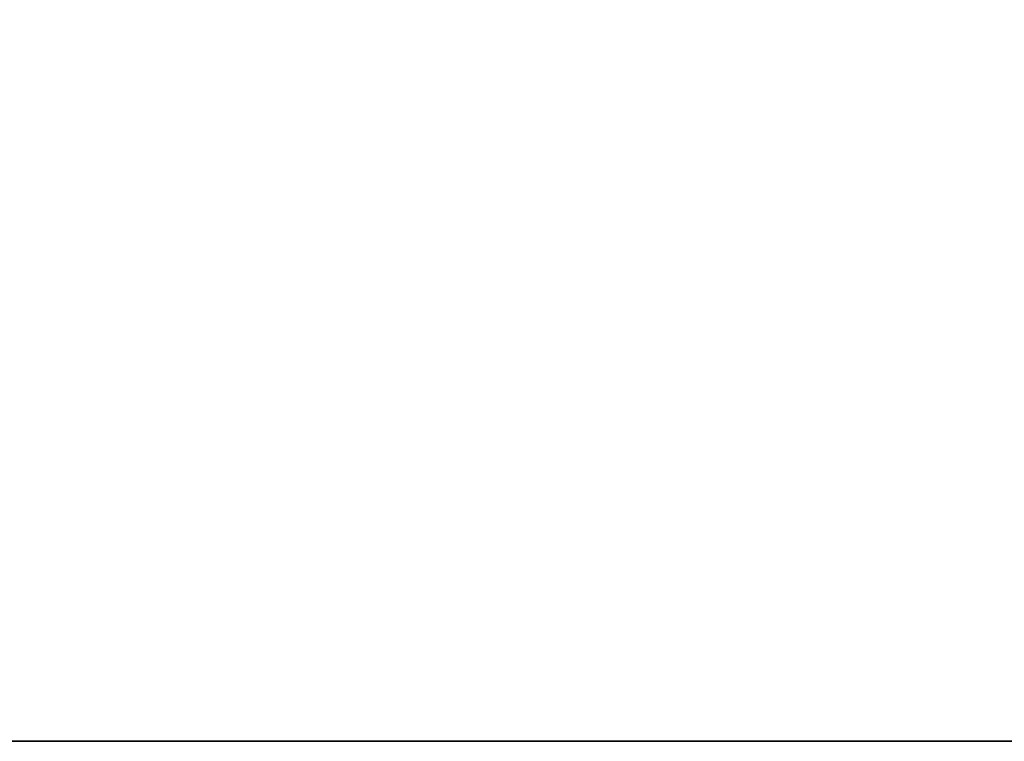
# Model space of a CAD drawing. Header units: millimetres. Extents: x -527 to 5177, y -116 to 161.
# Tile 253 of 256: x 381 to 424, y -9 to 22. Entities that reach past the tile are written whole.
import ezdxf

# ---------------------------------------------------------------- set-up
doc = ezdxf.new("R2010")
doc.units = ezdxf.units.MM
doc.layers.add('151', color=7, linetype='Continuous', true_color=0xffffff)

# ---------------------------------------------------------------- blocks, each defined once
blk = doc.blocks.new('UG_SURFACE_001')
at = {"layer": '151', "color": 252, "linetype": 'Continuous', "lineweight": 35}
for points in [[(527, -9.3, 2212.25), (527, 142.4, 2212.25), (-527, 142.4, 2212.25), (-527, -9.3, 2212.25)], [(377, -9.3, -7.75), (377, 142.4, -7.75), (527, 142.4, -7.75), (527, -9.3, -7.75)], [(527, -9.3, 2212.25), (-527, -9.3, 2212.25), (-377, -9.3, 2062.25), (377, -9.3, 2062.25)], [(377, -9.3, 2062.25), (377, -9.3, -7.75), (527, -9.3, -7.75), (527, -9.3, 2212.25)]]:
    blk.add_3dface(points, dxfattribs=at)

msp = doc.modelspace()

# ---------------------------------------------------------------- linework, layer by layer
at = {"layer": '151', "color": 251, "linetype": 'Continuous', "lineweight": -3, "true_color": 0x636466}
for p, q in [((-527, -9.3, 2212.25), (527, -9.3, 2212.25)), ((377, -9.3, -7.75), (527, -9.3, -7.75))]:
    msp.add_line(p, q, dxfattribs=at)

# ---------------------------------------------------------------- block references
msp.add_blockref('UG_SURFACE_001', (0, 0), dxfattribs=at)

doc.saveas('drawing.dxf')
